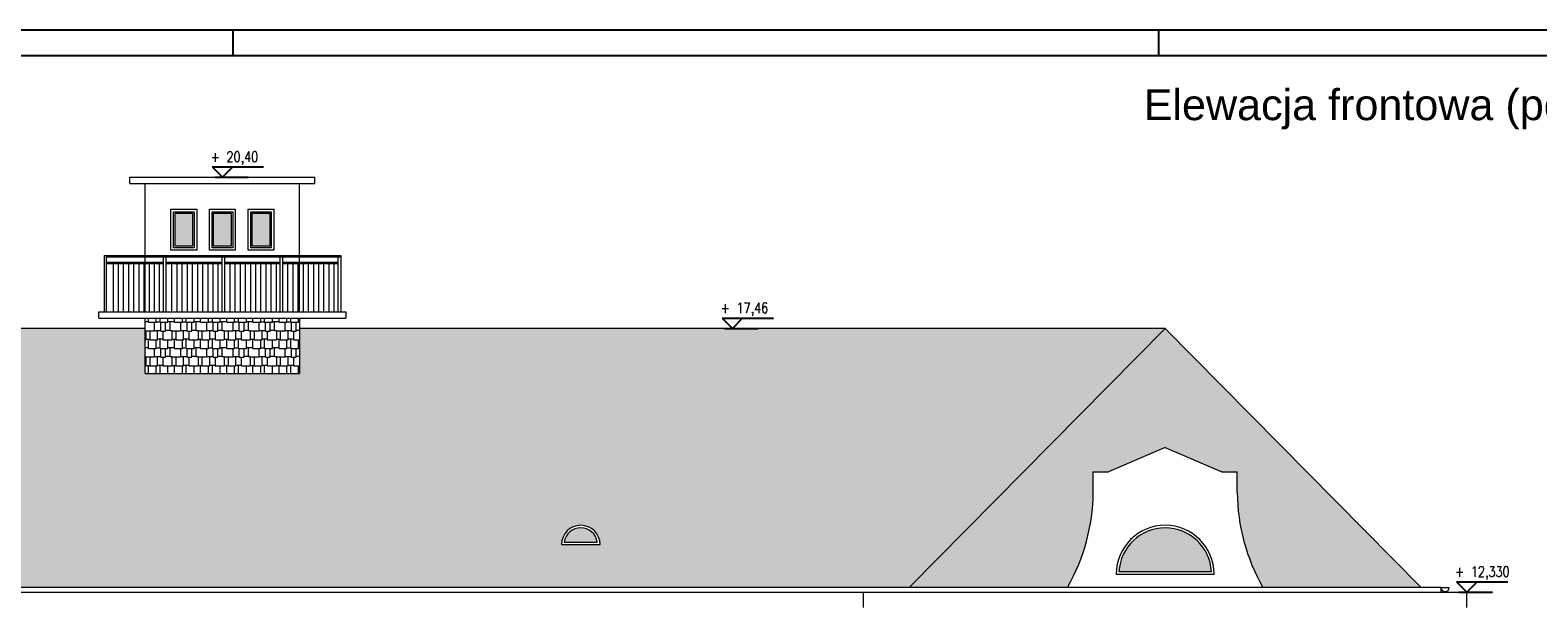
# Model space of a CAD drawing. Header units: millimetres. Extents: x 0 to 111311, y -48878 to -25280.
# Tile 10 of 161: x 70844 to 73776, y -47016 to -45908. Entities that reach past the tile are written whole.
import ezdxf
from ezdxf.enums import TextEntityAlignment as Align

# ---------------------------------------------------------------- set-up
doc = ezdxf.new("R2010")
doc.units = ezdxf.units.MM
doc.layers.add('A-Opis', color=7, linetype='Continuous', lineweight=15)
doc.layers.add('OPIS', color=7, linetype='Continuous', lineweight=5)
doc.layers.add('e-cad_cienkie', color=1, linetype='Continuous')
doc.layers.add('e-cad_opisy', color=7, linetype='Continuous')
doc.layers.add('HATCH', color=7, linetype='Continuous', lineweight=5, true_color=0x6e6e6e)
doc.styles.add('e-cad_1', font='simplex.shx', dxfattribs={"width": 0.8})
doc.styles.get("Standard").update_dxf_attribs({"font": 'arial.ttf'})

# ---------------------------------------------------------------- blocks, each defined once
blk = doc.blocks.new('e-cad_kota_3')
blk.add_line((-2, 2), (8, 2))
blk.add_lwpolyline([(-2, 2), (0, 0), (2, 2)])
at = {"style": 'e-cad_1', "width": 0.8}
blk.add_attdef('ZNAK', text='', height=2, dxfattribs=at).set_placement((-0.5, 3), align=Align.RIGHT)
blk.add_attdef('RZEDNA', (0.8, 3), '', height=2, dxfattribs=at)

msp = doc.modelspace()

# ---------------------------------------------------------------- hatches: boundary and pattern name
at = {"layer": 'A-Opis'}
h = msp.add_hatch(color=135, dxfattribs=at)
h.set_gradient(color1=(103, 145, 152), color2=(200, 215, 218), rotation=45, one_color=1, name='SPHERICAL')
h.paths.add_polyline_path([(71276.219, -46328.396), (71276.219, -46264.396), (71310.219, -46264.396), (71310.219, -46328.396)])
h.paths.add_polyline_path([(71201.219, -46328.396), (71201.219, -46264.396), (71235.219, -46264.396), (71235.219, -46328.396)])
h.paths.add_polyline_path([(71126.219, -46264.396), (71126.219, -46328.396), (71160.219, -46328.396), (71160.219, -46264.396)])
h = msp.add_hatch(color=135, dxfattribs=at)
h.set_gradient(color1=(103, 145, 152), color2=(200, 215, 218), rotation=45, one_color=1, name='SPHERICAL')
h.paths.add_polyline_path([(71882.88, -46903.896, -0.85634884), (71947.106, -46903.896)])
h = msp.add_hatch(color=135, dxfattribs=at)
h.set_gradient(color1=(103, 145, 152), color2=(200, 215, 218), rotation=45, one_color=1, name='SPHERICAL')
h.paths.add_polyline_path([(72961.358, -46961.396, -0.9459053), (73141.08, -46961.396)])
at = {"layer": 'HATCH'}
h = msp.add_hatch(dxfattribs=at)
h.set_pattern_fill('SHAKES1', color=256, scale=3)
h.set_pattern_definition([(7e-15, (-3e-16, 2.286), (76.2, 76.2), [7.62, -68.58]), (7e-15, (7.62, 9e-16), (76.2, 76.2), [22.86, -53.34]), (7e-15, (30.48, 1.524), (76.2, 76.2), [11.43, -64.77]), (7e-15, (41.91, 5e-15), (76.2, 76.2), [22.86, -53.34]), (7e-15, (64.77, 2.286), (76.2, 76.2), [11.43, -64.77]), (7e-15, (11.43, 25.146), (76.2, 76.2), [22.86, -53.34]), (7e-15, (-3e-15, 26.67), (76.2, 76.2), [11.43, -64.77]), (7e-15, (34.29, 27.43), (76.2, 76.2), [15.24, -60.96]), (7e-15, (49.53, 25.146), (76.2, 76.2), [26.67, -49.53]), (7e-15, (-6e-15, 51.054), (76.2, 76.2), [25.908, -50.292]), (7e-15, (25.91, 52.58), (76.2, 76.2), [18.288, -57.912]), (7e-15, (44.196, 50.29), (76.2, 76.2), [13.716, -62.484]), (7e-15, (57.91, 53.34), (76.2, 76.2), [12.954, -63.246]), (180, (76.2, 51.054), (-76.2, -76.2), [5.334, -70.866]), (90, (7.62, 9e-16), (-76.2, 76.2), [26.67, -49.53]), (90, (30.48, 4e-15), (-76.2, 76.2), [25.146, -51.054]), (90, (41.91, 5e-15), (-76.2, 76.2), [27.432, -48.768]), (90, (64.77, 8e-15), (-76.2, 76.2), [25.146, -51.054]), (90, (34.29, 25.146), (-76.2, 76.2), [27.432, -48.768]), (90, (25.91, 51.054), (-76.2, 76.2), [25.146, -51.054]), (90, (44.196, 50.29), (-76.2, 76.2), [25.908, -50.292]), (270, (-6e-15, 51.054), (76.2, -76.2), [25.908, -50.292]), (270, (11.43, 51.054), (76.2, -76.2), [25.908, -50.292]), (270, (49.53, 50.29), (76.2, -76.2), [25.146, -51.054]), (90, (70.866, 51.054), (-76.2, 76.2), [25.146, -51.054]), (90, (57.91, 50.29), (-76.2, 76.2), [25.908, -50.292]), (270, (70.866, 2.286), (76.2, -76.2), [2.286, -73.914])])
h.paths.add_polyline_path([(72553.623, -46992.283), (73051.219, -46488.461), (72209.719, -46488.461), (71368.219, -46488.461), (71368.219, -46576.396), (71068.219, -46576.396), (71068.219, -46488.461), (70439.679, -46488.461), (69379.219, -46488.461), (69865.68, -46992.283)])
h.paths.add_polyline_path([(71877.493, -46908.896, -1), (71952.493, -46908.896)], flags=16)
h.paths.add_polyline_path([(71882.88, -46903.896, -0.85634884), (71947.106, -46903.896)], flags=0)
h.paths.add_polyline_path([(70677.493, -46908.896, -1), (70752.493, -46908.896)], flags=16)
h.paths.add_polyline_path([(70682.88, -46903.896, -0.85634884), (70747.106, -46903.896)], flags=0)
h.paths.add_polyline_path([(72553.623, -46992.283), (73051.219, -46488.461), (73548.815, -46992.283), (73241.219, -46992.283, -0.12833857), (73191.219, -46807.396), (73191.219, -46767.396), (73161.219, -46767.396), (73051.219, -46720.012), (72941.219, -46767.396), (72911.219, -46767.396), (72911.219, -46807.396, -0.12833857), (72861.219, -46992.283)])
h.paths.add_polyline_path([(68892.758, -46992.283), (69379.219, -46488.461), (69865.68, -46992.283), (69569.219, -46992.283, -0.12833857), (69519.219, -46807.396), (69519.219, -46767.396), (69489.219, -46767.396), (69379.219, -46720.012), (69269.219, -46767.396), (69239.219, -46767.396), (69239.219, -46807.396, -0.12833857), (69189.219, -46992.283)])
at = {"layer": 'OPIS'}
h = msp.add_hatch(dxfattribs=at)
h.set_pattern_fill('SHAKES1', color=252, scale=2)
h.set_pattern_definition([(0, (0, -145.33), (50.8, 50.8), [5.08, -45.72]), (0, (5.08, -146.854), (50.8, 50.8), [15.24, -35.56]), (0, (20.32, -145.84), (50.8, 50.8), [7.62, -43.18]), (0, (27.94, -146.854), (50.8, 50.8), [15.24, -35.56]), (0, (43.18, -145.33), (50.8, 50.8), [7.62, -43.18]), (0, (7.62, -130.09), (50.8, 50.8), [15.24, -35.56]), (0, (0, -129.074), (50.8, 50.8), [7.62, -43.18]), (0, (22.86, -128.566), (50.8, 50.8), [10.16, -40.64]), (0, (33.02, -130.09), (50.8, 50.8), [17.78, -33.02]), (0, (0, -112.82), (50.8, 50.8), [17.272, -33.528]), (0, (17.27, -111.8), (50.8, 50.8), [12.192, -38.608]), (0, (29.464, -113.326), (50.8, 50.8), [9.144, -41.656]), (0, (38.61, -111.294), (50.8, 50.8), [8.636, -42.164]), (180, (50.8, -112.82), (-50.8, -50.8), [3.556, -47.244]), (90, (5.08, -146.854), (-50.8, 50.8), [17.78, -33.02]), (90, (20.32, -146.854), (-50.8, 50.8), [16.764, -34.036]), (90, (27.94, -146.854), (-50.8, 50.8), [18.288, -32.512]), (90, (43.18, -146.854), (-50.8, 50.8), [16.764, -34.036]), (90, (22.86, -130.09), (-50.8, 50.8), [18.288, -32.512]), (90, (17.27, -112.82), (-50.8, 50.8), [16.764, -34.036]), (90, (29.464, -113.326), (-50.8, 50.8), [17.272, -33.528]), (270, (0, -112.82), (50.8, -50.8), [17.272, -33.528]), (270, (7.62, -112.82), (50.8, -50.8), [17.272, -33.528]), (270, (33.02, -113.326), (50.8, -50.8), [16.764, -34.036]), (90, (47.244, -112.82), (-50.8, 50.8), [16.764, -34.036]), (90, (38.61, -113.326), (-50.8, 50.8), [17.272, -33.528]), (270, (47.244, -145.33), (50.8, -50.8), [1.524, -49.276])])
h.paths.add_polyline_path([(71068.219, -46576.396), (71368.219, -46576.396), (71368.219, -46488.461), (71368.219, -46468.396), (71068.219, -46468.396), (71068.219, -46488.461)])

# ---------------------------------------------------------------- linework, layer by layer
at = {"layer": 'e-cad_cienkie', "ltscale": 4}
for p, q in [((71203.219, -46194.396), (71268.219, -46194.396)), ((72194.719, -46488.461), (72259.719, -46488.461)), ((73622.445, -47001.396), (73687.445, -47001.396))]:
    msp.add_line(p, q, dxfattribs=at)
at = {"layer": 'e-cad_opisy', "ltscale": 2}
for points in [[(64838.495, -48878.235), (74838.495, -48878.235), (74838.495, -45908.235), (65088.495, -45908.235), (65088.495, -45908.235), (64838.495, -45908.235), (64838.495, -48878.235)], [(71238.495, -45908.235), (71238.495, -45958.235)], [(73038.495, -45908.235), (73038.495, -45958.235)], [(65138.495, -48828.235), (74788.495, -48828.235), (74788.495, -45958.235), (65138.495, -45958.235), (65138.495, -48828.235)]]:
    msp.add_lwpolyline(points, dxfattribs=at)
at = {"layer": 'OPIS'}
for p, q in [((71038.219, -46206.396), (71038.219, -46194.396)), ((71038.219, -46194.396), (71398.219, -46194.396)), ((71398.219, -46206.396), (71398.219, -46194.396)), ((71038.219, -46206.396), (71398.219, -46206.396)), ((71068.219, -46456.396), (71068.219, -46206.396)), ((71368.219, -46456.396), (71368.219, -46206.396)), ((70988.219, -46346.396), (71448.219, -46346.396)), ((70988.219, -46346.396), (70988.219, -46456.396)), ((70993.219, -46349.396), (71448.219, -46349.396)), ((70993.219, -46456.396), (70993.219, -46349.396)), ((70993.219, -46359.396), (71103.719, -46359.396)), ((70993.219, -46362.396), (71103.719, -46362.396)), ((71005.594, -46362.396), (71005.594, -46456.396)), ((71015.594, -46362.396), (71015.594, -46456.396)), ((71025.594, -46362.396), (71025.594, -46456.396)), ((71035.594, -46362.396), (71035.594, -46456.396)), ((71045.594, -46362.396), (71045.594, -46456.396)), ((71055.594, -46362.396), (71055.594, -46456.396)), ((71065.594, -46362.396), (71065.594, -46456.396)), ((71075.594, -46362.396), (71075.594, -46456.396)), ((71085.594, -46362.396), (71085.594, -46456.396)), ((71095.594, -46362.396), (71095.594, -46456.396)), ((71103.719, -46456.396), (71103.719, -46349.396)), ((71108.719, -46456.396), (71108.719, -46349.396)), ((71108.719, -46359.396), (71217.719, -46359.396)), ((71108.719, -46362.396), (71217.719, -46362.396)), ((71119.594, -46362.396), (71119.594, -46456.396)), ((71129.594, -46362.396), (71129.594, -46456.396)), ((71139.594, -46362.396), (71139.594, -46456.396)), ((71149.594, -46362.396), (71149.594, -46456.396)), ((71159.594, -46362.396), (71159.594, -46456.396)), ((71169.594, -46362.396), (71169.594, -46456.396)), ((71179.594, -46362.396), (71179.594, -46456.396)), ((71189.594, -46362.396), (71189.594, -46456.396)), ((71199.594, -46362.396), (71199.594, -46456.396)), ((71209.594, -46362.396), (71209.594, -46456.396)), ((71217.719, -46456.396), (71217.719, -46349.396)), ((71222.719, -46456.396), (71222.719, -46349.396)), ((71222.719, -46359.396), (71330.719, -46359.396)), ((71222.719, -46362.396), (71330.719, -46362.396)), ((71232.594, -46362.396), (71232.594, -46456.396)), ((71242.594, -46362.396), (71242.594, -46456.396)), ((71252.594, -46362.396), (71252.594, -46456.396)), ((71262.594, -46362.396), (71262.594, -46456.396)), ((71272.594, -46362.396), (71272.594, -46456.396)), ((71282.594, -46362.396), (71282.594, -46456.396)), ((71292.594, -46362.396), (71292.594, -46456.396)), ((71302.594, -46362.396), (71302.594, -46456.396)), ((71312.594, -46362.396), (71312.594, -46456.396)), ((71322.594, -46362.396), (71322.594, -46456.396)), ((71330.719, -46456.396), (71330.719, -46349.396)), ((71335.719, -46456.396), (71335.719, -46349.396)), ((71335.719, -46359.396), (71443.219, -46359.396)), ((71335.719, -46362.396), (71443.219, -46362.396)), ((71345.094, -46362.396), (71345.094, -46456.396)), ((71355.094, -46362.396), (71355.094, -46456.396)), ((71365.094, -46362.396), (71365.094, -46456.396)), ((71375.094, -46362.396), (71375.094, -46456.396)), ((71385.094, -46362.396), (71385.094, -46456.396)), ((71395.094, -46362.396), (71395.094, -46456.396)), ((71405.094, -46362.396), (71405.094, -46456.396)), ((71415.094, -46362.396), (71415.094, -46456.396)), ((71425.094, -46362.396), (71425.094, -46456.396)), ((71435.094, -46362.396), (71435.094, -46456.396)), ((71443.219, -46456.396), (71443.219, -46349.396)), ((71448.219, -46346.396), (71448.219, -46456.396)), ((70978.219, -46456.396), (71458.219, -46456.396)), ((71068.219, -46488.461), (69379.219, -46488.461)), ((70978.219, -46468.396), (71458.219, -46468.396)), ((73051.219, -46488.461), (71368.219, -46488.461)), ((73051.219, -46488.461), (72553.623, -46992.283)), ((73051.219, -46488.461), (73548.815, -46992.283)), ((71068.219, -46576.396), (71368.219, -46576.396)), ((73051.219, -46720.012), (72941.219, -46767.396)), ((73051.219, -46720.012), (73161.219, -46767.396)), ((72911.219, -46767.396), (72941.219, -46767.396)), ((72911.219, -46807.396), (72911.219, -46767.396)), ((73161.219, -46767.396), (73191.219, -46767.396)), ((73191.219, -46807.396), (73191.219, -46767.396)), ((71877.493, -46908.896), (71952.493, -46908.896)), ((71882.88, -46903.896), (71947.106, -46903.896)), ((72956.219, -46966.396), (73146.219, -46966.396)), ((72961.358, -46961.396), (73141.08, -46961.396)), ((68804.993, -47001.396), (73637.445, -47001.396)), ((73587.445, -46992.283), (68854.993, -46992.283)), ((72464.993, -47031.396), (72464.993, -47001.396)), ((73587.445, -46992.283), (73587.445, -47001.396)), ((73587.445, -46992.283), (73603.445, -46992.283)), ((73637.445, -47031.396), (73637.445, -47001.396))]:
    msp.add_line(p, q, dxfattribs=at)
for points in [[(71118.219, -46256.396), (71168.219, -46256.396), (71168.219, -46336.396), (71118.219, -46336.396)], [(71123.219, -46261.396), (71163.219, -46261.396), (71163.219, -46331.396), (71123.219, -46331.396)], [(71126.219, -46264.396), (71160.219, -46264.396), (71160.219, -46328.396), (71126.219, -46328.396)], [(71193.219, -46256.396), (71243.219, -46256.396), (71243.219, -46336.396), (71193.219, -46336.396)], [(71198.219, -46261.396), (71238.219, -46261.396), (71238.219, -46331.396), (71198.219, -46331.396)], [(71201.219, -46264.396), (71235.219, -46264.396), (71235.219, -46328.396), (71201.219, -46328.396)], [(71268.219, -46256.396), (71318.219, -46256.396), (71318.219, -46336.396), (71268.219, -46336.396)], [(71273.219, -46261.396), (71313.219, -46261.396), (71313.219, -46331.396), (71273.219, -46331.396)], [(71276.219, -46264.396), (71310.219, -46264.396), (71310.219, -46328.396), (71276.219, -46328.396)]]:
    msp.add_lwpolyline(points, close=True, dxfattribs=at)
for points in [[(70978.219, -46468.396), (70978.219, -46456.396)], [(71458.219, -46456.396), (71458.219, -46468.396)], [(71068.219, -46576.396), (71068.219, -46468.396)], [(71368.219, -46468.396), (71368.219, -46576.396)]]:
    msp.add_lwpolyline(points, dxfattribs=at)
for centre, radius, start, end in [((72531.997, -46804.045), 379.237, 330.240577, 359.493703), ((73570.441, -46804.045), 379.237, 180.506297, 209.759423), ((71914.993, -46908.896), 37.5, 0, 180), ((71914.993, -46908.896), 32.5, 8.849883, 171.150117), ((73051.219, -46966.396), 95, 0, 180), ((73051.219, -46966.396), 90, 3.184739, 176.815261), ((73595.445, -46992.283), 8, 180, 0)]:
    msp.add_arc(centre, radius, start, end, dxfattribs=at)

# ---------------------------------------------------------------- block references
at = {"layer": 'e-cad_opisy', "ltscale": 4, "xscale": 10, "yscale": 10, "zscale": 10}
for p, values in [((71218.219, -46194.396), {'RZEDNA': '20,40', 'ZNAK': '+'}), ((72209.719, -46488.461), {'RZEDNA': '17,46', 'ZNAK': '+'}), ((73637.445, -47001.396), {'RZEDNA': '12,330', 'ZNAK': '+'})]:
    msp.add_blockref('e-cad_kota_3', p, dxfattribs=at).add_auto_attribs(values)

# ---------------------------------------------------------------- texts
at = {"layer": 'OPIS', "insert": (73842.626, -46094.614, 0), "char_height": 60, "width": 1789.85685, "attachment_point": 5}
msp.add_mtext('\\pxqr;{\\C7;Elewacja frontowa (północna) - inwentaryzacja\\P\\fArial|b0|i1|c238|p34;\\H0.7x;skala 1:100}', dxfattribs=at)

doc.saveas('drawing.dxf')
